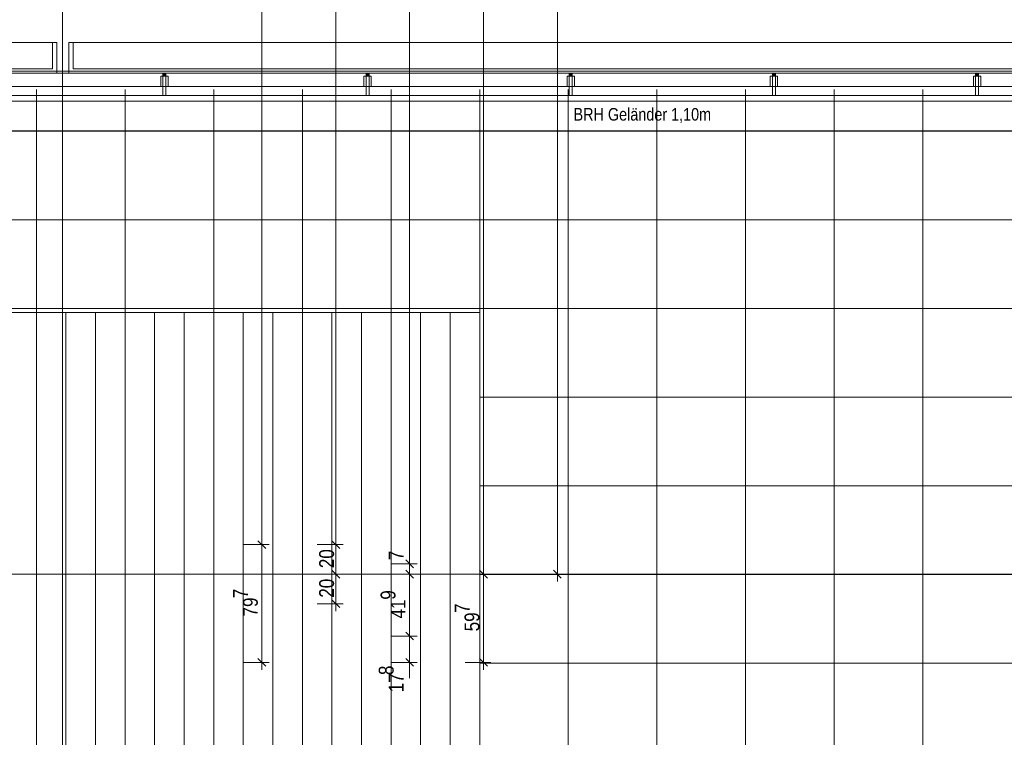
# Model space of a CAD drawing. Extents: x -620 to 300, y 62 to 1112.
# Tile 23 of 88: x -297 to -164, y 363 to 460. Entities that reach past the tile are written whole.
import ezdxf
from ezdxf.lldxf.tags import DXFTag

# ---------------------------------------------------------------- set-up
doc = ezdxf.new("R2010")
doc.units = 0
doc.layers.get('0').update_dxf_attribs({"lineweight": 13})
for name, color, linetype, lineweight, true_color in [('30 -33 Aussenwände- 7 Fassade_ Elemente', 7, 'Continuous', 9, 0x00aacc), ('30 -34 Innenwände- 6 Elemente', 7, 'Continuous', 9, 0xff6633), ('30 -36 Dächer- 3 Dachbeläge', 7, 'Continuous', 15, 0x9999ff), ('30 -36 Dächer- 4 Dachbekleidungen', 7, 'Continuous', 9, 0xccccff), ('70 -72 Beschriftung- 1 Beschriftung allgemein', 7, 'Continuous', 9, 0xff6633), ('70 -76 Bemaßung- 2 Allgemein', 9, 'Continuous', 5, 0x808080)]:
    doc.layers.add(name, color=color, linetype=linetype, lineweight=lineweight, true_color=true_color)
doc.layers.add('60- 61 allgemeine Ausstattung- 4 Terrassen', color=7, linetype='Continuous', lineweight=9)
doc.layers.add('70 -71 Achsen- 1 Gebäudeachsen', color=7, linetype='STRICHPUNKT2-A06G9RP48I', lineweight=18)
doc.styles.get("Standard").update_dxf_attribs({"font": 'ARIALN.TTF'})
tags = doc.linetypes.add('STRICHPUNKT2-A06G9RP48I', pattern=[12.7, 6.35, -3.175, 0, -3.175]).pattern_tags.tags
tags[10:11] = [DXFTag(74, 4), DXFTag(75, 0), DXFTag(340, '0'), DXFTag(46, 0.0), DXFTag(50, 0.0), DXFTag(44, 0.0), DXFTag(45, 0.0)]
tags[8:9] = [DXFTag(74, 4), DXFTag(75, 0), DXFTag(340, '0'), DXFTag(46, 0.0), DXFTag(50, 0.0), DXFTag(44, 0.0), DXFTag(45, 0.0)]
tags[6:7] = [DXFTag(74, 4), DXFTag(75, 0), DXFTag(340, '0'), DXFTag(46, 0.0), DXFTag(50, 0.0), DXFTag(44, 0.0), DXFTag(45, 0.0)]
tags[4:5] = [DXFTag(74, 4), DXFTag(75, 0), DXFTag(340, '0'), DXFTag(46, 0.0), DXFTag(50, 0.0), DXFTag(44, 0.0), DXFTag(45, 0.0)]

# ---------------------------------------------------------------- blocks, each defined once
blk = doc.blocks.new('Referenz-A06G9RP68I')
at = {"layer": '30 -33 Aussenwände- 7 Fassade_ Elemente', "color": 0, "linetype": 'Continuous', "lineweight": -2, "ltscale": 0.13}
for p, q in [((-341.05, 456.57), (-291.95, 456.57)), ((-341.05, 456.57), (-292.55, 456.57)), ((-292.55, 456.57), (-292.55, 453.03)), ((-291.95, 456.57), (-291.95, 452.43)), ((-290.35, 456.57), (-126.95, 456.57)), ((-290.35, 452.43), (-290.35, 456.57)), ((-289.75, 456.57), (-127.55, 456.57)), ((-289.75, 453.03), (-289.75, 456.57)), ((-292.55, 453.03), (-341.05, 453.03)), ((-291.95, 452.43), (-341.05, 452.43)), ((-126.95, 452.43), (-290.35, 452.43)), ((-127.55, 453.03), (-289.75, 453.03))]:
    blk.add_line(p, q, dxfattribs=at)
at = {"layer": '30 -34 Innenwände- 6 Elemente', "color": 0, "linetype": 'Continuous', "lineweight": -2, "ltscale": 0.13}
for p, q in [((26.91, 452.43), (-344.25, 452.43)), ((-346.05, 450.63), (26.91, 450.63)), ((26.91, 449.43), (-347.25, 449.43)), ((-348.05, 448.63), (26.91, 448.63))]:
    blk.add_line(p, q, dxfattribs=at)
at = {"layer": '30 -36 Dächer- 3 Dachbeläge', "color": 0, "linetype": 'Continuous', "lineweight": -2, "ltscale": 0.13}
for p, q in [((-347.25, 452.73), (26.91, 452.73)), ((26.91, 449.43), (-347.25, 449.43))]:
    blk.add_line(p, q, dxfattribs=at)
at = {"layer": '30 -36 Dächer- 3 Dachbeläge', "color": 0, "lineweight": -2}
for p, q in [((-277.6, 452.03), (-277.6, 452.43)), ((-277.2, 452.03), (-277.6, 452.03)), ((-277.2, 452.43), (-277.2, 452.03)), ((-250.1, 452.03), (-250.1, 452.43)), ((-249.7, 452.03), (-250.1, 452.03)), ((-249.7, 452.43), (-249.7, 452.03)), ((-222.6, 452.03), (-222.6, 452.43)), ((-222.2, 452.03), (-222.6, 452.03)), ((-222.2, 452.43), (-222.2, 452.03)), ((-195.1, 452.03), (-195.1, 452.43)), ((-194.7, 452.03), (-195.1, 452.03)), ((-194.7, 452.43), (-194.7, 452.03)), ((-167.6, 452.03), (-167.6, 452.43)), ((-167.2, 452.03), (-167.6, 452.03)), ((-167.2, 452.43), (-167.2, 452.03))]:
    blk.add_line(p, q, dxfattribs=at)
for points in [[(-277.6, 452.03), (-277.6, 452.43), (-277.2, 452.03)], [(-277.2, 452.03), (-277.6, 452.43), (-277.2, 452.43)], [(-250.1, 452.03), (-250.1, 452.43), (-249.7, 452.03)], [(-249.7, 452.03), (-250.1, 452.43), (-249.7, 452.43)], [(-222.6, 452.03), (-222.6, 452.43), (-222.2, 452.03)], [(-222.2, 452.03), (-222.6, 452.43), (-222.2, 452.43)], [(-195.1, 452.03), (-195.1, 452.43), (-194.7, 452.03)], [(-194.7, 452.03), (-195.1, 452.43), (-194.7, 452.43)], [(-167.6, 452.03), (-167.6, 452.43), (-167.2, 452.03)], [(-167.2, 452.03), (-167.6, 452.43), (-167.2, 452.43)]]:
    blk.add_solid(points, dxfattribs=at)
at = {"layer": '30 -36 Dächer- 4 Dachbekleidungen', "color": 0, "linetype": 'Continuous', "lineweight": -2, "ltscale": 0.13}
for p, q in [((-346.05, 452.43), (26.91, 452.43)), ((-277.9, 450.63), (-277.9, 452.03)), ((-277.9, 452.03), (-277.6, 452.03)), ((-277.2, 452.03), (-277.6, 452.03)), ((-277.6, 452.03), (-277.6, 450.63)), ((-277.2, 450.63), (-277.2, 452.03)), ((-276.9, 452.03), (-277.2, 452.03)), ((-276.9, 450.63), (-276.9, 452.03)), ((-250.4, 450.63), (-250.4, 452.03)), ((-250.4, 452.03), (-250.1, 452.03)), ((-249.7, 452.03), (-250.1, 452.03)), ((-250.1, 452.03), (-250.1, 450.63)), ((-249.7, 450.63), (-249.7, 452.03)), ((-249.4, 452.03), (-249.7, 452.03)), ((-249.4, 450.63), (-249.4, 452.03)), ((-222.9, 450.63), (-222.9, 452.03)), ((-222.9, 452.03), (-222.6, 452.03)), ((-222.2, 452.03), (-222.6, 452.03)), ((-222.6, 452.03), (-222.6, 450.63)), ((-222.2, 450.63), (-222.2, 452.03)), ((-221.9, 452.03), (-222.2, 452.03)), ((-221.9, 450.63), (-221.9, 452.03)), ((-195.4, 450.63), (-195.4, 452.03)), ((-195.4, 452.03), (-195.1, 452.03)), ((-194.7, 452.03), (-195.1, 452.03)), ((-195.1, 452.03), (-195.1, 450.63)), ((-194.7, 450.63), (-194.7, 452.03)), ((-194.4, 452.03), (-194.7, 452.03)), ((-194.4, 450.63), (-194.4, 452.03)), ((-167.9, 450.63), (-167.9, 452.03)), ((-167.9, 452.03), (-167.6, 452.03)), ((-167.2, 452.03), (-167.6, 452.03)), ((-167.6, 452.03), (-167.6, 450.63)), ((-167.2, 450.63), (-167.2, 452.03)), ((-166.9, 452.03), (-167.2, 452.03)), ((-166.9, 450.63), (-166.9, 452.03)), ((26.91, 450.63), (-346.05, 450.63)), ((-277.6, 449.43), (-277.6, 450.63)), ((-277.2, 450.63), (-277.2, 449.43)), ((-250.1, 449.43), (-250.1, 450.63)), ((-249.7, 450.63), (-249.7, 449.43)), ((-222.6, 449.43), (-222.6, 450.63)), ((-222.2, 450.63), (-222.2, 449.43)), ((-195.1, 449.43), (-195.1, 450.63)), ((-194.7, 450.63), (-194.7, 449.43)), ((-167.6, 449.43), (-167.6, 450.63)), ((-167.2, 450.63), (-167.2, 449.43)), ((-277.2, 449.43), (-277.6, 449.43)), ((-249.7, 449.43), (-250.1, 449.43)), ((-222.2, 449.43), (-222.6, 449.43)), ((-194.7, 449.43), (-195.1, 449.43)), ((-167.2, 449.43), (-167.6, 449.43))]:
    blk.add_line(p, q, dxfattribs=at)
at = {"layer": '60- 61 allgemeine Ausstattung- 4 Terrassen', "color": 0, "lineweight": -2}
for p, q in [((-294.73, 420.03), (-294.73, 450.23)), ((-282.73, 420.03), (-282.73, 450.23)), ((-270.73, 420.03), (-270.73, 450.23)), ((-258.73, 420.03), (-258.73, 450.23)), ((-246.73, 420.03), (-246.73, 450.23)), ((-234.73, 420.03), (-234.73, 450.23)), ((-222.73, 214.03), (-222.73, 450.23)), ((-210.73, 214.03), (-210.73, 450.23)), ((-198.73, 214.03), (-198.73, 450.23)), ((-186.73, 214.03), (-186.73, 450.23)), ((-174.73, 214.03), (-174.73, 450.23)), ((-395.15, 444.58), (26.91, 444.58)), ((-395.15, 432.58), (26.91, 432.58)), ((-395.15, 420.58), (26.91, 420.58)), ((-354.7, 420.03), (-234.7, 420.03)), ((-294.73, 264.03), (-294.73, 420.03)), ((-290.73, 264.03), (-290.73, 420.03)), ((-286.73, 264.03), (-286.73, 420.03)), ((-282.73, 264.03), (-282.73, 420.03)), ((-278.73, 264.03), (-278.73, 420.03)), ((-274.73, 264.03), (-274.73, 420.03)), ((-270.73, 264.03), (-270.73, 420.03)), ((-266.73, 264.03), (-266.73, 420.03)), ((-262.73, 264.03), (-262.73, 420.03)), ((-258.73, 264.03), (-258.73, 420.03)), ((-254.73, 264.03), (-254.73, 420.03)), ((-250.73, 264.03), (-250.73, 420.03)), ((-246.73, 264.03), (-246.73, 420.03)), ((-242.73, 264.03), (-242.73, 420.03)), ((-238.73, 264.03), (-238.73, 420.03)), ((-234.73, 264.03), (-234.73, 420.03)), ((-234.7, 420.03), (-234.7, 264.03)), ((-234.7, 408.58), (26.91, 408.58)), ((-234.7, 396.58), (26.91, 396.58)), ((-234.7, 384.58), (31.05, 384.58)), ((-234.7, 372.58), (44.45, 372.58))]:
    blk.add_line(p, q, dxfattribs=at)
at = {"layer": '70 -71 Achsen- 1 Gebäudeachsen', "color": 0, "linetype": 'STRICHPUNKT2-A06G9RP48I', "lineweight": -2, "ltscale": 0.13}
for p, q in [((-291.18, 1084.55), (-291.18, 85.11)), ((-539.61, 384.61), (75.88, 384.61))]:
    blk.add_line(p, q, dxfattribs=at)
at = {"layer": '70 -76 Bemaßung- 2 Allgemein', "color": 0, "linetype": 'Continuous', "lineweight": -2, "ltscale": 0.13}
for p, q in [((-234.21, 385.69), (-234.21, 596.63)), ((-224.21, 385.69), (-224.21, 548.57)), ((-244.21, 387.09), (-244.21, 547.17)), ((-254.21, 389.69), (-254.21, 544.57)), ((-264.21, 389.69), (-264.21, 541.07)), ((-264.21, 387.63), (-264.21, 389.69)), ((-264.21, 389.63), (-264.21, 387.57)), ((-254.21, 387.63), (-254.21, 389.69)), ((-254.21, 389.63), (-254.21, 387.57)), ((-266.71, 388.63), (-263.21, 388.63)), ((-266.71, 388.63), (-263.21, 388.63)), ((-263.68, 388.1), (-264.74, 389.16)), ((-264.74, 389.16), (-263.68, 388.1)), ((-256.71, 388.63), (-253.21, 388.63)), ((-256.71, 388.63), (-253.21, 388.63)), ((-253.68, 388.1), (-254.74, 389.16)), ((-254.74, 389.16), (-253.68, 388.1)), ((-244.21, 387.09), (-244.21, 388.16)), ((-264.21, 373.75), (-264.21, 387.57)), ((-254.21, 385.69), (-254.21, 387.57)), ((-243.68, 385.5), (-244.74, 386.56)), ((-243.68, 385.5), (-244.74, 386.56)), ((-244.21, 385.03), (-244.21, 387.09)), ((-244.21, 385.03), (-244.21, 387.09)), ((-254.21, 383.63), (-254.21, 385.69)), ((-254.21, 385.63), (-254.21, 383.57)), ((-246.71, 386.03), (-243.21, 386.03)), ((-246.71, 386.03), (-243.21, 386.03)), ((-244.21, 384.63), (-244.21, 386.03)), ((-244.21, 385.63), (-244.21, 383.57)), ((-244.21, 385.63), (-244.21, 383.57)), ((-234.21, 383.63), (-234.21, 385.69)), ((-234.21, 385.63), (-234.21, 383.57)), ((-224.21, 383.63), (-224.21, 385.69)), ((-256.71, 384.63), (-253.21, 384.63)), ((-256.71, 384.63), (-253.21, 384.63)), ((-253.68, 384.1), (-254.74, 385.16)), ((-254.74, 385.16), (-253.68, 384.1)), ((-246.71, 384.63), (-243.21, 384.63)), ((-246.71, 384.63), (-243.21, 384.63)), ((-244.74, 385.16), (-243.68, 384.1)), ((-244.74, 385.16), (-243.68, 384.1)), ((-236.71, 384.63), (-233.21, 384.63)), ((-236.71, 384.63), (-233.21, 384.63)), ((-233.68, 384.1), (-234.74, 385.16)), ((-234.74, 385.16), (-233.68, 384.1)), ((-226.71, 384.63), (-223.21, 384.63)), ((-223.68, 384.1), (-224.74, 385.16)), ((-254.21, 381.69), (-254.21, 383.57)), ((-244.21, 383.57), (-244.21, 382.51)), ((-244.21, 377.31), (-244.21, 383.57)), ((-234.21, 373.75), (-234.21, 383.57)), ((-254.21, 379.63), (-254.21, 381.69)), ((-256.71, 380.63), (-253.21, 380.63)), ((-253.68, 380.1), (-254.74, 381.16)), ((-244.21, 377.31), (-244.21, 378.38)), ((-244.21, 375.25), (-244.21, 377.31)), ((-244.21, 375.25), (-244.21, 377.31)), ((-246.71, 376.25), (-243.21, 376.25)), ((-246.71, 376.25), (-243.21, 376.25)), ((-243.68, 375.72), (-244.74, 376.78)), ((-243.68, 375.72), (-244.74, 376.78)), ((-244.21, 372.69), (-244.21, 376.25)), ((-263.68, 372.16), (-264.74, 373.22)), ((-264.21, 371.69), (-264.21, 373.75)), ((-244.74, 373.22), (-243.68, 372.16)), ((-244.21, 373.69), (-244.21, 371.63)), ((-233.68, 372.16), (-234.74, 373.22)), ((-234.21, 371.69), (-234.21, 373.75)), ((-266.71, 372.69), (-263.21, 372.69)), ((-246.71, 372.69), (-243.21, 372.69)), ((-236.71, 372.69), (-233.21, 372.69)), ((-244.21, 371.63), (-244.21, 370.57))]:
    blk.add_line(p, q, dxfattribs=at)
at = {"layer": '70 -76 Bemaßung- 2 Allgemein', "color": 0, "linetype": 'STRICHPUNKT2-A06G9RP48I', "lineweight": -2, "ltscale": 0.13}
blk.add_line((-483.41, 444.63), (-151.4, 444.63), dxfattribs=at)
at = {"layer": '70 -72 Beschriftung- 1 Beschriftung allgemein', "color": 0, "linetype": 'ByBlock', "lineweight": -2, "ltscale": 0.13, "insert": (-222.02, 447.72), "char_height": 1.7, "attachment_point": 1}
blk.add_mtext('{\\fArial Narrow;BRH Geländer 1,10m}', dxfattribs=at)
at = {"layer": '70 -76 Bemaßung- 2 Allgemein', "color": 0, "linetype": 'Continuous', "lineweight": -2, "ltscale": 0.13, "char_height": 2.0138, "attachment_point": 1, "rotation": 90}
for s, insert in [('{\\fArial Narrow;20}', (-256.46, 385.44)), ('{\\fArial Narrow;7}', (-247.03, 386.52)), ('{\\fArial Narrow;20}', (-256.46, 381.44)), ('{\\fArial Narrow;7}', (-268.12, 381.36)), ('{\\fArial Narrow;9}', (-248.14, 381.17)), ('{\\fArial Narrow;79}', (-266.78, 378.9)), ('{\\fArial Narrow;41}', (-246.79, 378.63)), ('{\\fArial Narrow;7}', (-238.12, 379.37)), ('{\\fArial Narrow;59}', (-236.78, 376.89)), ('{\\fArial Narrow;8}', (-248.39, 370.97)), ('{\\fArial Narrow;17}', (-247.05, 368.65))]:
    blk.add_mtext(s, dxfattribs=dict(at, insert=insert))

msp = doc.modelspace()

# ---------------------------------------------------------------- block references
at = {"color": 8, "lineweight": 13, "ltscale": 0.13, "true_color": 0x808080}
msp.add_blockref('Referenz-A06G9RP68I', (0, 0), dxfattribs=at)

doc.saveas('drawing.dxf')
